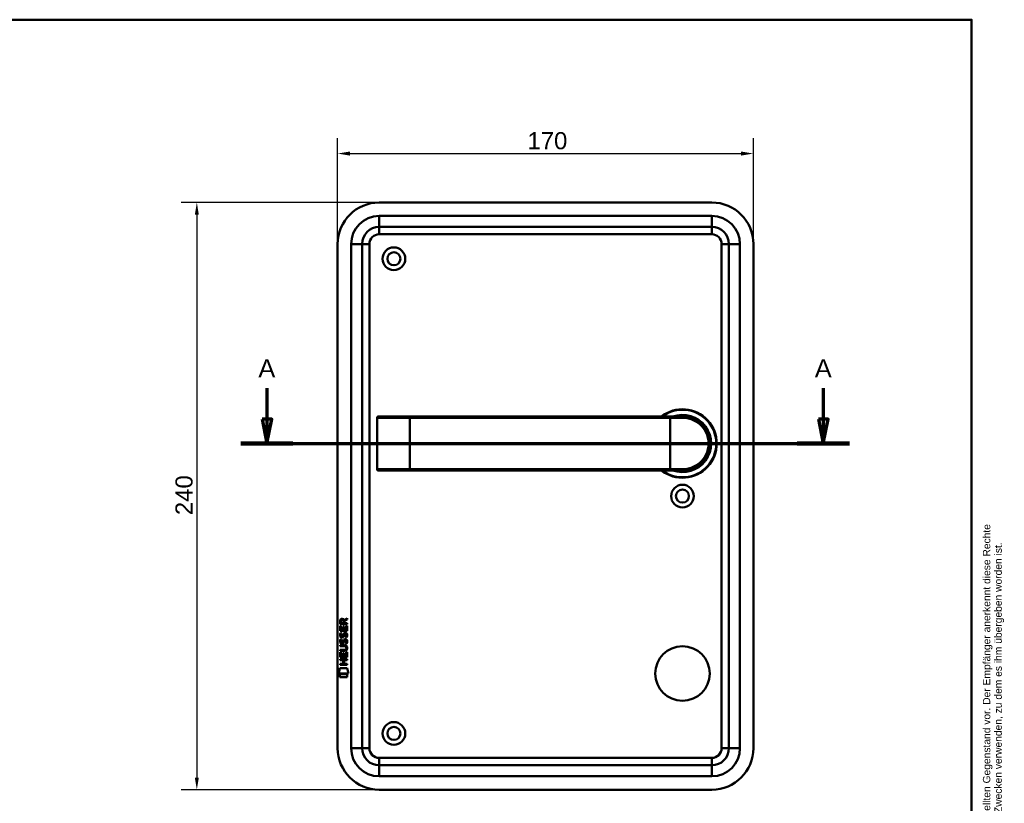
# Model space of a CAD drawing. Header units: millimetres. Extents: x 20 to 833, y 20 to 574.
# Tile 4 of 4: x 431 to 833, y 254 to 574. Entities that reach past the tile are written whole.
import ezdxf
from ezdxf.enums import TextEntityAlignment as Align

# ---------------------------------------------------------------- set-up
doc = ezdxf.new("R2010")
doc.units = ezdxf.units.MM
doc.header["$LTSCALE"] = 2
for name, color, linetype, lineweight in [('Bemaßungen(DIN)', 7, 'Continuous', 25), ('Schnittansichtslinien(DIN)', 7, 'Continuous', 70), ('Sichtbare Kanten(DIN)', 7, 'Continuous', 50), ('Sichtbare tangentiale Kanten(DIN)', 7, 'Continuous', 50), ('Skizziergeometrie(DIN)', 7, 'Continuous', 50), ('Skizzierlinie(DIN)', 7, 'Continuous', 25), ('Symbole(DIN)', 7, 'Continuous', 25)]:
    doc.layers.add(name, color=color, linetype=linetype, lineweight=lineweight)
doc.styles.add('Aktuell-DIN', font='arial.ttf')
doc.styles.add('Aktuell-DINGroßer Text', font='arial.ttf')
doc.styles.add('STANDARD-DIN~0', font='arial.ttf')
doc.styles.add('Textstil10', font='arial.ttf')
doc.styles.add('Textstil41', font='arial.ttf', dxfattribs={"width": 0.8})
doc.styles.add('Textstil83', font='arial.ttf', dxfattribs={"width": 0.8})
doc.dimstyles.new('CAD-LAN', dxfattribs={"dimscale": 2, "dimtxt": 3.5, "dimasz": 2.5, "dimexe": 3.175, "dimexo": 0, "dimgap": 0.8, "dimtad": 1, "dimrnd": 1e-08, "dimtxsty": 'STANDARD-DIN~0', "dimcen": 0.09, "dimdle": 10, "dimclrd": 250, "dimclre": 250, "dimclrt": 250, "dimadec": 0, "dimazin": 2, "dimtfac": 1, "dimtmove": 0, "dimatfit": 3, "dimfxl": 1, "dimtolj": 1, "dimtzin": 0, "dimlwd": 25, "dimlwe": 25, "dimarcsym": 0})

# ---------------------------------------------------------------- blocks, each defined once
blk = doc.blocks.new('Ränder Standardrahmen')
at = {"layer": 'Skizziergeometrie(DIN)', "flags": 128}
blk.add_lwpolyline([(10, 10), (10, 287), (410, 287), (410, 10), (10, 10)], dxfattribs=at)
blk = doc.blocks.new('Schriftfelder Heusser')
at = {"layer": 'Skizziergeometrie(DIN)'}
for p, q in [((101, 229.92), (101, 236.92)), ((101, 236.92), (291, 236.92)), ((111, 229.92), (111, 236.92)), ((123, 229.92), (123, 236.92)), ((232, 229.92), (232, 236.92)), ((256, 229.92), (256, 236.92)), ((291, 236.92), (291, 229.92)), ((101, 191.42), (101, 229.92)), ((101, 229.92), (291, 229.92)), ((111, 229.92), (111, 221.42)), ((123, 229.92), (123, 221.42)), ((232, 229.92), (232, 221.42)), ((256, 229.92), (256, 221.42)), ((291, 229.92), (291, 191.42)), ((101, 221.42), (291, 221.42)), ((150, 221.42), (150, 204.42)), ((198.85, 221.42), (198.85, 204.42)), ((216.35, 221.42), (216.35, 204.42)), ((238.35, 221.42), (238.35, 204.42)), ((278, 221.42), (278, 191.42)), ((278, 208.67), (291, 208.67)), ((101, 204.42), (291, 204.42)), ((142, 204.42), (142, 191.42)), ((236, 204.42), (236, 191.42)), ((278, 200.17), (291, 200.17)), ((291, 191.42), (101, 191.42))]:
    blk.add_line(p, q, dxfattribs=at)
at = {"layer": 'Skizzierlinie(DIN)'}
for p, q in [((113.5, 221.42), (113.5, 204.42)), ((118, 221.42), (118, 204.42)), ((162.35, 221.42), (162.35, 204.42)), ((166.85, 221.42), (166.85, 204.42)), ((113.5, 217.17), (150, 217.17)), ((162.35, 217.17), (278, 217.17)), ((113.5, 212.92), (150, 212.92)), ((162.35, 212.92), (278, 212.92)), ((113.5, 208.67), (150, 208.67)), ((162.35, 208.67), (278, 208.67))]:
    blk.add_line(p, q, dxfattribs=at)
for centre in [(115.75, 219.25), (164.6, 219.25), (115.75, 215.04), (164.6, 215.04), (115.75, 210.79), (164.6, 210.79), (115.75, 206.54), (164.6, 206.54)]:
    blk.add_circle(centre, 1.75, dxfattribs=at)
at = {"layer": 'Symbole(DIN)', "color": 7, "insert": (293.33, 191.7), "char_height": 1.5, "width": 182.3003, "attachment_point": 1, "rotation": 90, "line_spacing_factor": 0.944221, "style": 'Aktuell-DIN'}
blk.add_mtext('\\fArial|b0|i0;\\H1.5000;Die Schlossfabrik Heusser AG ist Eigentümerin dieses Dokumentes und behält sich alle Rechte an diesem und dem dargestellten Gegenstand vor. Der Empfänger anerkennt diese Rechte\\Pund wird das Dokument nicht ohne schriftliche Ermächtigung der Eigentümerin Dritten zugänglich machen oder zu anderen Zwecken verwenden, zu dem es ihm übergeben worden ist.\\P ', dxfattribs=at)
at = {"layer": 'Symbole(DIN)', "color": 179, "true_color": 0x262659, "style": 'Aktuell-DIN'}
for s, insert, char_height, attachment_point in [('Pos.', (106, 227), 2.489, 2), ('Menge', (117, 227), 2.489, 2), ('Benennung', (125.81, 225.38), 2.489, 4), ('B-Nummer', (234.74, 225.62), 2.489, 4), ('Material', (265.02, 225.62), 2.489, 5), ('\\fArial|b0|i0;a', (115.81, 219.53), 2, 5), ('\\fArial|b0|i0;e', (164.54, 219.53), 2, 5), ('\\fArial|b0|i0;Gezeichnet', (200.05, 219.23), 2, 4), ('\\fArial|b0|i0;b', (115.75, 215), 2, 5), ('\\fArial|b0|i0;f', (164.55, 215.06), 2, 5), ('\\fArial|b0|i0;Freigegeben', (199.92, 216), 2, 1), ('\\fArial|b0|i0;c', (115.75, 211.01), 2, 5), ('\\fArial|b0|i0;g', (164.63, 211.05), 2, 5), ('\\fArial|b0|i0;Projekt', (200, 211.98), 2, 1), ('\\fArial|b0|i0;d', (115.76, 206.55), 2, 5), ('\\fArial|b0|i0;h', (164.55, 206.57), 2, 5), ('\\fArial|b0|i0;CAD-Nr.', (200, 207.5), 2, 1), ('\\fArial|b0|i0;\\H2.0000;Massstab', (284.39, 206.37), 2, 5), ('\\fArial|b0|i0;\\H2.0000;Baugruppe', (143.1, 203.73), 2, 1), ('\\fArial|b0|i0;Zeichnungs-Nr.', (237, 203.5), 2, 1), ('\\fArial|b0|i0;\\H2.5000;4853 Murgenthal', (113.33, 192.46), 2.5, 7)]:
    blk.add_mtext(s, dxfattribs=dict(at, insert=insert, char_height=char_height, attachment_point=attachment_point))
at = {"layer": 'Symbole(DIN)', "color": 179, "true_color": 0x262659, "attachment_point": 5, "style": 'Aktuell-DIN'}
for s, insert, char_height, width in [('Änd.', (107.21, 213), 2.489, 12.3494), ('Änd.', (156.12, 212.76), 2.489, 12.3494), ('\\fArial|b0|i0;Änderung', (284.51, 202.33), 2, 12.1143)]:
    blk.add_mtext(s, dxfattribs=dict(at, insert=insert, char_height=char_height, width=width))
at = {"layer": 'Symbole(DIN)', "color": 7, "insert": (143.1, 196.62), "char_height": 4.5, "width": 90.18, "attachment_point": 4, "style": 'Aktuell-DIN'}
blk.add_mtext('\\fArial|b0|i0;\\W0.90;\\H4.5000;Heusser-Muschel Serie 3', dxfattribs=at)
at = {"layer": 'Symbole(DIN)', "color": 179, "true_color": 0x262659, "style": 'Textstil10'}
blk.add_attdef('ERSTELLUNGSDATUM_001', (217.26, 218.29), '', height=2, dxfattribs=at)
at = {"layer": 'Symbole(DIN)', "color": 179, "true_color": 0x262659}
for tag, height, style, p in [('AUTOR', 2.49, 'Aktuell-DIN', (240.03, 219.26)), ('KONTROLLDATUM', 2, 'Textstil10', (217.42, 215.04)), ('KONTROLLIERT_VON', 2, 'Textstil10', (239.98, 215.05))]:
    blk.add_attdef(tag, text='', height=height, dxfattribs=dict(at, style=style)).set_placement(p, align=Align.MIDDLE_LEFT)
at = {"layer": 'Symbole(DIN)', "color": 7, "style": 'Textstil83', "width": 0.8}
blk.add_attdef('Anfänglicher_Ansichtsmaßstab_001', (281.57, 213.34), '', height=2.3, dxfattribs=at)
at = {"layer": 'Symbole(DIN)', "color": 179, "true_color": 0x262659, "style": 'Textstil10'}
blk.add_attdef('PROJEKT', text='', height=2, dxfattribs=at).set_placement((217.77, 209.72), align=Align.BOTTOM_LEFT)
at = {"layer": 'Symbole(DIN)', "color": 7, "style": 'Textstil41', "width": 0.8}
blk.add_attdef('STATUS', text='', height=5, dxfattribs=at).set_placement((284.53, 195.86), align=Align.MIDDLE_CENTER)
blk = doc.blocks.new('*D22')
at = {"layer": 'Bemaßungen(DIN)', "color": 250, "linetype": 'Continuous', "lineweight": 25, "true_color": 0x3f3f3f, "transparency": 16777216}
for p, q in [((560.81, 482.3), (560.81, 525.65)), ((730.81, 482.3), (730.81, 525.65)), ((565.81, 519.3), (725.81, 519.3))]:
    blk.add_line(p, q, dxfattribs=at)
at = {"layer": 'Bemaßungen(DIN)', "color": 250, "linetype": 'Continuous', "true_color": 0x3f3f3f, "transparency": 16777216}
for points in [[(565.81, 520.13), (565.81, 518.47), (560.81, 519.3)], [(725.81, 520.13), (725.81, 518.47), (730.81, 519.3)]]:
    blk.add_solid(points, dxfattribs=at)
at = {"layer": 'Defpoints', "color": 0, "linetype": 'Continuous', "transparency": 16777216}
for p in [(730.81, 519.3), (560.81, 482.3), (730.81, 482.3)]:
    blk.add_point(p, dxfattribs=at)
at = {"layer": 'Bemaßungen(DIN)', "color": 250, "linetype": 'Continuous', "lineweight": 25, "true_color": 0x3f3f3f, "transparency": 16777216, "insert": (638.42, 528.05), "char_height": 7, "attachment_point": 1, "style": 'STANDARD-DIN~0'}
blk.add_mtext('\\A1;170', dxfattribs=at)
blk = doc.blocks.new('*D23')
at = {"layer": 'Bemaßungen(DIN)', "color": 250, "linetype": 'Continuous', "lineweight": 25, "true_color": 0x3f3f3f, "transparency": 16777216}
for p, q in [((577.81, 499.3), (496.88, 499.3)), ((503.23, 494.3), (503.23, 264.3)), ((577.81, 259.3), (496.88, 259.3))]:
    blk.add_line(p, q, dxfattribs=at)
at = {"layer": 'Bemaßungen(DIN)', "color": 250, "linetype": 'Continuous', "true_color": 0x3f3f3f, "transparency": 16777216}
for points in [[(502.4, 494.3), (504.06, 494.3), (503.23, 499.3)], [(502.4, 264.3), (504.06, 264.3), (503.23, 259.3)]]:
    blk.add_solid(points, dxfattribs=at)
at = {"layer": 'Defpoints', "color": 0, "linetype": 'Continuous', "transparency": 16777216}
for p in [(577.81, 499.3), (503.23, 259.3), (577.81, 259.3)]:
    blk.add_point(p, dxfattribs=at)
at = {"layer": 'Bemaßungen(DIN)', "color": 250, "linetype": 'Continuous', "lineweight": 25, "true_color": 0x3f3f3f, "transparency": 16777216, "insert": (494.48, 371.52), "char_height": 7, "attachment_point": 1, "rotation": 90, "style": 'STANDARD-DIN~0'}
blk.add_mtext('\\A1;240', dxfattribs=at)
blk = doc.blocks.new('2DTransSchnitt0')
at = {"layer": 'Schnittansichtslinien(DIN)', "linetype": 'Continuous'}
for p, q in [((265.94, 211.73), (265.94, 205.4)), ((379.7, 211.73), (379.7, 205.4)), ((264.94, 205.4), (265.94, 200.4)), ((266.94, 205.4), (264.94, 205.4)), ((265.94, 205.4), (265.94, 200.4)), ((265.94, 200.4), (266.94, 205.4)), ((378.7, 205.4), (379.7, 200.4)), ((380.7, 205.4), (378.7, 205.4)), ((379.7, 205.4), (379.7, 200.4)), ((379.7, 200.4), (380.7, 205.4)), ((260.61, 200.4), (385.03, 200.4))]:
    blk.add_line(p, q, dxfattribs=at)
at = {"layer": 'Schnittansichtslinien(DIN)', "linetype": 'Continuous', "lineweight": 140}
for p, q in [((260.61, 200.4), (271.27, 200.4)), ((374.38, 200.4), (385.03, 200.4))]:
    blk.add_line(p, q, dxfattribs=at)
at = {"layer": 'Schnittansichtslinien(DIN)', "linetype": 'Continuous', "flags": 128}
for points in [[(264.94, 205.4), (265.94, 200.4), (266.94, 205.4), (264.94, 205.4)], [(378.7, 205.4), (379.7, 200.4), (380.7, 205.4), (378.7, 205.4)]]:
    blk.add_lwpolyline(points, dxfattribs=at)
at = {"layer": 'Schnittansichtslinien(DIN)'}
for points in [[(264.94, 205.4), (265.94, 200.4), (266.94, 205.4), (264.94, 205.4)], [(378.7, 205.4), (379.7, 200.4), (380.7, 205.4), (378.7, 205.4)]]:
    blk.add_solid(points, dxfattribs=at)
at = {"layer": 'Schnittansichtslinien(DIN)', "char_height": 3.73, "attachment_point": 7, "style": 'Aktuell-DINGroßer Text'}
for insert in [(264.19, 213.9), (377.95, 213.9)]:
    blk.add_mtext('A', dxfattribs=dict(at, insert=insert))

msp = doc.modelspace()

# ---------------------------------------------------------------- linework, layer by layer
at = {"layer": 'Sichtbare Kanten(DIN)'}
for p, q in [((713.8121, 499.299), (577.8121, 499.299)), ((577.8121, 489.299), (713.8121, 489.299)), ((560.8121, 482.299), (560.8121, 276.299)), ((570.8121, 276.299), (570.8121, 482.299)), ((720.8121, 482.299), (720.8121, 276.299)), ((730.8121, 276.299), (730.8121, 482.299)), ((576.9185, 411.299), (576.9185, 390.299)), ((577.4185, 411.799), (577.4379, 411.799)), ((590.3121, 411.799), (577.4379, 411.799)), ((696.8121, 411.799), (590.3121, 411.799)), ((696.8121, 411.799), (701.8121, 411.799)), ((702.4288, 411.7814), (702.4288, 411.7817)), ((577.4379, 389.799), (577.4185, 389.799)), ((577.4379, 389.799), (590.3121, 389.799)), ((590.3121, 389.799), (696.8121, 389.799)), ((701.8121, 389.799), (696.8121, 389.799)), ((561.8223, 324.2151), (561.8239, 326.2194)), ((561.8239, 326.2194), (562.1722, 326.2191)), ((561.8245, 326.9454), (561.8267, 328.2588)), ((564.6829, 326.9431), (561.8245, 326.9454)), ((562.1722, 326.2191), (562.1709, 324.5919)), ((562.175, 328.2149), (562.1743, 327.3267)), ((562.1743, 327.3267), (563.1919, 327.3259)), ((563.1919, 327.3259), (563.1926, 328.2141)), ((563.4895, 328.5749), (564.6848, 329.3651)), ((563.5423, 328.176), (563.5416, 327.3256)), ((563.5416, 327.3256), (564.6832, 327.3247)), ((564.6845, 328.931), (563.5423, 328.176)), ((564.3326, 324.5902), (564.3339, 326.2372)), ((564.3339, 326.2372), (564.6824, 326.2369)), ((564.6824, 326.2369), (564.6808, 324.2129)), ((564.6832, 327.3247), (564.6829, 326.9431)), ((564.6848, 329.3651), (564.6845, 328.931)), ((564.6808, 324.2129), (561.8223, 324.2151)), ((561.994, 323.4413), (562.3327, 323.341)), ((562.1709, 324.5919), (563.0656, 324.5912)), ((562.1904, 322.1097), (562.1976, 322.0924)), ((563.0656, 324.5912), (563.0667, 326.0381)), ((563.0667, 326.0381), (563.4151, 326.0378)), ((563.4151, 326.0378), (563.414, 324.5909)), ((563.414, 324.5909), (564.3326, 324.5902)), ((563.9225, 323.1383), (563.9108, 323.1383)), ((561.8172, 317.9876), (561.8175, 318.3646)), ((561.8175, 318.3646), (563.4633, 318.3633)), ((561.992, 320.8948), (562.3306, 320.7944)), ((562.1884, 319.5632), (562.1956, 319.5459)), ((562.8722, 319.4654), (562.883, 319.4823)), ((562.8742, 322.012), (562.885, 322.0288)), ((563.9205, 320.5917), (563.9088, 320.5917)), ((561.8137, 313.4775), (561.8153, 315.4817)), ((561.8153, 315.4817), (562.1637, 315.4814)), ((561.8157, 316.0528), (561.816, 316.4299)), ((563.4615, 316.0515), (561.8157, 316.0528)), ((561.816, 316.4299), (563.4857, 316.4286)), ((563.4869, 317.9863), (561.8172, 317.9876)), ((562.1637, 315.4814), (562.1624, 313.8543)), ((563.057, 313.8536), (563.0582, 315.3005)), ((563.0582, 315.3005), (563.4066, 315.3002)), ((563.4066, 315.3002), (563.4055, 313.8533)), ((564.324, 313.8526), (564.3253, 315.4997)), ((564.3253, 315.4997), (564.6738, 315.4994)), ((564.3669, 317.2012), (564.3669, 317.2109)), ((564.6738, 315.4994), (564.6722, 313.4752)), ((561.8099, 310.3723), (561.8102, 310.7494)), ((564.6685, 310.3701), (561.8099, 310.3723)), ((561.8102, 310.7494), (563.0532, 310.7484)), ((561.8114, 312.307), (561.8117, 312.6841)), ((563.0545, 312.306), (561.8114, 312.307)), ((561.8117, 312.6841), (564.6703, 312.6818)), ((564.6722, 313.4752), (561.8137, 313.4775)), ((562.1624, 313.8543), (563.057, 313.8536)), ((563.0532, 310.7484), (563.0545, 312.306)), ((563.4055, 313.8533), (564.324, 313.8526)), ((563.4108, 312.3057), (563.4096, 310.7481)), ((563.4096, 310.7481), (564.6688, 310.7471)), ((564.67, 312.3047), (563.4108, 312.3057)), ((564.6688, 310.7471), (564.6685, 310.3701)), ((564.6703, 312.6818), (564.67, 312.3047)), ((561.2788, 306.7952), (561.7378, 308.928)), ((565.1939, 306.7921), (561.2788, 306.7952)), ((561.7373, 305.3674), (561.7382, 306.5094)), ((561.7378, 308.928), (564.744, 308.9256)), ((561.7382, 306.5094), (564.7352, 306.507)), ((564.7352, 306.507), (564.7342, 305.365)), ((564.744, 308.9256), (565.1939, 306.7921)), ((564.7342, 305.365), (561.7373, 305.3674)), ((713.8121, 269.299), (577.8121, 269.299)), ((577.8121, 259.299), (713.8121, 259.299))]:
    msp.add_line(p, q, dxfattribs=at)
for centre, radius in [((583.8121, 476.299), 4.65), ((583.8121, 476.299), 2.65), ((701.8121, 379.299), 4.65), ((701.8121, 379.299), 2.65), ((701.8121, 306.799), 11.15), ((583.8121, 282.299), 4.65), ((583.8121, 282.299), 2.65)]:
    msp.add_circle(centre, radius, dxfattribs=at)
for centre, radius, start, end in [((577.8121, 482.299), 17, 90, 180), ((713.8121, 482.299), 17, 0, 90), ((577.8121, 482.299), 7, 90, 180), ((713.8121, 482.299), 7, 0, 90), ((701.8121, 400.799), 14, 231.786789, 128.213211), ((577.4185, 411.299), 0.5, 90, 180), ((701.8121, 400.799), 13.8, 232.854196, 127.145804), ((701.8121, 400.799), 11.7, 250.080283, 109.919717), ((701.8121, 400.799), 11.6, 251.491372, 108.508628), ((701.8121, 400.799), 11.5, 253.042574, 106.957426), ((701.8121, 400.799), 11.3, 256.768028, 103.231972), ((704.0438, 410.8569), 0.85, 113.680572, 113.843838), ((704.0438, 410.8569), 0.85, 41.097796, 41.299063), ((714.1821, 413.4469), 8.7248, 195.919866, 195.928271), ((714.1821, 413.4469), 8.7248, 199.872927, 199.875076), ((577.4185, 390.299), 0.5, 180, 270), ((577.8121, 276.299), 17, 180, 270), ((577.8121, 276.299), 7, 180, 270), ((713.8121, 276.299), 17, 270, 0), ((713.8121, 276.299), 7, 270, 0)]:
    msp.add_arc(centre, radius, start, end, dxfattribs=at)
for centre, major_axis, ratio, start_param, end_param in [((563.3536, 327.4421), (-0.9765, 1.2741), 0.51804149, 5.90436126, 6.87710571), ((561.9608, 327.3614), (-1.2419, -1.6396), 0.59949376, 2.73657233, 3.56737986), ((563.4564, 325.2203), (1.1034, 3.2961), 0.23129477, 2.81246194, 2.87342131), ((562.9357, 322.9036), (0.5741, 1.0041), 0.54384094, 2.75343041, 3.21372411), ((563.2629, 321.4514), (0.8393, 1.6425), 0.45910241, 5.97618772, 6.49757551), ((563.5402, 322.9206), (1.192, 3.5398), 0.22151613, 2.82630526, 2.88544623), ((562.9414, 320.3658), (0.5826, 1.0124), 0.54160498, 2.75690927, 3.21474058), ((562.8138, 319.4899), (0.0982, 0.1394), 0.36417158, 4.48449266, 4.7925708), ((562.8158, 322.0364), (0.0982, 0.1394), 0.36417157, 4.48449266, 4.7925708), ((559.6421, 313.6895), (4.8136, 4.3126), 0.37426609, 5.95992819, 6.67839211), ((563.2621, 318.9071), (0.838, 1.6403), 0.45945215, 5.97601121, 6.497704), ((559.6461, 320.7336), (4.8083, -4.3226), 0.37420137, 5.88811297, 6.60645232), ((540.9338, 337.0381), (23.2662, -20.361), 0.13713392, 6.12750203, 6.40243503)]:
    msp.add_ellipse(centre, major_axis=major_axis, ratio=ratio, start_param=start_param, end_param=end_param, dxfattribs=at)
for points, knots in [([(701.8121, 389.799), (703.469, 389.799), (705.1118, 390.179), (706.5847, 390.8883), (708.0576, 391.5976), (709.3616, 392.6329), (710.3869, 393.9089), (711.4122, 395.1849), (712.1554, 396.7032), (712.5295, 398.3215), (712.9036, 399.9398), (712.9033, 401.66), (712.5293, 403.2774), (712.1552, 404.8948), (711.4125, 406.4124), (710.3873, 407.6885), (709.3621, 408.9646), (708.058, 410.0001), (706.585, 410.7095), (705.112, 411.4189), (703.469, 411.799), (701.8121, 411.799)], [-3.34328141, -3.34328141, -3.34328141, -3.34328141, -2.86566978, -2.86566978, -2.86566978, -2.38805815, -2.38805815, -2.38805815, -1.91044652, -1.91044652, -1.91044652, -1.43283489, -1.43283489, -1.43283489, -0.95522326, -0.95522326, -0.95522326, -0.47761163, -0.47761163, -0.47761163, 0, 0, 0, 0]), ([(564.3669, 317.2109), (564.3669, 317.2576), (564.3645, 317.3045), (564.3483, 317.4398), (564.3259, 317.5275), (564.2514, 317.6781), (564.2051, 317.7395), (564.085, 317.8453), (564.0142, 317.8853), (563.7972, 317.9688), (563.6376, 317.9862), (563.4869, 317.9863)], [-0.133946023, -0.133946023, -0.133946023, -0.133946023, -0.119961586, -0.119961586, -0.09310912, -0.09310912, -0.069646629, -0.069646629, -0.045196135, -0.045196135, 0, 0, 0, 0])]:
    msp.add_open_spline(points, degree=3, knots=knots, dxfattribs=at)
for points in [[(561.8267, 328.2588), (561.8408, 328.7004), (562.0728, 329.1625), (562.6858, 329.1621)], [(563.1926, 328.2141), (563.1929, 328.4872), (563.1059, 328.8126), (562.6905, 328.8129)], [(561.8704, 321.9629), (561.7799, 322.2036), (561.751, 322.4369), (561.7929, 322.7651)], [(561.7929, 322.7651), (561.8107, 322.9043), (561.8521, 323.1113), (561.923, 323.2844)], [(561.923, 323.2844), (561.9425, 323.3339), (561.994, 323.4413), (561.994, 323.4413)], [(562.1777, 322.8765), (562.1137, 322.624), (562.1074, 322.3997), (562.1658, 322.1837)], [(562.3327, 323.341), (562.3326, 323.3409), (562.2127, 323.0144), (562.1777, 322.8765)], [(562.885, 322.0288), (562.9538, 322.1384), (563.0107, 322.3019), (563.0657, 322.5471)], [(563.0657, 322.5471), (563.1497, 322.915), (563.252, 323.1263), (563.393, 323.2938)], [(563.405, 322.3967), (563.3506, 322.1568), (563.2882, 321.9918), (563.2123, 321.854)], [(563.393, 323.2938), (563.486, 323.4041), (563.6163, 323.4763), (563.796, 323.5004)], [(563.4537, 322.5954), (563.446, 322.5653), (563.4058, 322.3991), (563.405, 322.3967)], [(563.6397, 323.0203), (563.569, 322.9317), (563.5084, 322.7936), (563.4537, 322.5954)], [(563.9108, 323.1383), (563.7891, 323.1384), (563.7139, 323.1056), (563.6397, 323.0203)], [(563.796, 323.5004), (564.0833, 323.5387), (564.3661, 323.4385), (564.5597, 323.122)], [(564.1146, 321.5555), (564.1147, 321.5556), (564.2694, 321.8096), (564.3284, 322.0942)], [(564.3284, 322.0942), (564.3973, 322.4274), (564.397, 322.7034), (564.2908, 322.9006)], [(564.708, 322.1871), (564.6781, 321.8561), (564.5201, 321.5264), (564.4833, 321.4688)], [(564.5597, 323.122), (564.6698, 322.9414), (564.7235, 322.7224), (564.7233, 322.4527)], [(564.7233, 322.4527), (564.7233, 322.3678), (564.7165, 322.2821), (564.708, 322.1871)], [(561.8684, 319.4163), (561.7778, 319.657), (561.7489, 319.8903), (561.7909, 320.2186)], [(561.7909, 320.2186), (561.8087, 320.3577), (561.8501, 320.5647), (561.921, 320.7378)], [(562.4277, 318.9556), (562.2043, 318.9886), (561.9746, 319.1339), (561.8684, 319.4163)], [(562.4298, 321.5022), (562.2063, 321.5352), (561.9767, 321.6805), (561.8704, 321.9629)], [(561.921, 320.7378), (561.9404, 320.7873), (561.9919, 320.8947), (561.992, 320.8948)], [(562.1757, 320.3299), (562.1116, 320.0774), (562.1054, 319.8531), (562.1638, 319.6372)], [(562.3306, 320.7944), (562.3306, 320.7943), (562.2107, 320.4678), (562.1757, 320.3299)], [(562.4004, 319.3331), (562.5473, 319.2732), (562.7357, 319.309), (562.841, 319.4236)], [(562.4024, 321.8797), (562.5493, 321.8198), (562.7378, 321.8555), (562.843, 321.9701)], [(562.5824, 318.9429), (562.4817, 318.9442), (562.4607, 318.9508), (562.4277, 318.9556)], [(562.5844, 321.4895), (562.4838, 321.4908), (562.4628, 321.4974), (562.4298, 321.5022)], [(563.2103, 319.3074), (563.0949, 319.0976), (562.8999, 318.9388), (562.5824, 318.9429)], [(563.2123, 321.854), (563.097, 321.6441), (562.9019, 321.4854), (562.5844, 321.4895)], [(562.883, 319.4823), (562.9517, 319.5919), (563.0087, 319.7554), (563.0636, 320.0006)], [(563.0636, 320.0006), (563.1477, 320.3684), (563.25, 320.5797), (563.391, 320.7472)], [(563.403, 319.8502), (563.3485, 319.6103), (563.2861, 319.4453), (563.2103, 319.3074)], [(563.391, 320.7472), (563.484, 320.8575), (563.6143, 320.9298), (563.7939, 320.9538)], [(563.4517, 320.0488), (563.444, 320.0187), (563.4038, 319.8525), (563.403, 319.8502)], [(563.6377, 320.4738), (563.567, 320.3852), (563.5063, 320.247), (563.4517, 320.0488)], [(563.9088, 320.5917), (563.7871, 320.5918), (563.7119, 320.559), (563.6377, 320.4738)], [(563.7939, 320.9538), (564.0813, 320.9922), (564.3641, 320.8919), (564.5577, 320.5755)], [(564.1126, 319.009), (564.1126, 319.0091), (564.2674, 319.263), (564.3263, 319.5476)], [(564.4812, 318.9222), (564.4608, 318.9269), (564.1127, 319.009), (564.1126, 319.009)], [(564.4833, 321.4688), (564.4629, 321.4735), (564.1147, 321.5555), (564.1146, 321.5555)], [(564.3263, 319.5476), (564.3953, 319.8808), (564.395, 320.1568), (564.2888, 320.3541)], [(564.706, 319.6406), (564.6761, 319.3095), (564.518, 318.9798), (564.4812, 318.9222)], [(564.5577, 320.5755), (564.6677, 320.3948), (564.7215, 320.1758), (564.7213, 319.9061)], [(564.7213, 319.9061), (564.7212, 319.8212), (564.7145, 319.7355), (564.706, 319.6406)]]:
    msp.add_open_spline(points, degree=3, dxfattribs=at)
at = {"layer": 'Sichtbare tangentiale Kanten(DIN)'}
for p, q in [((713.8121, 493.799), (577.8121, 493.799)), ((577.8121, 493.799), (577.8121, 489.299)), ((713.8121, 493.799), (713.8121, 489.299)), ((577.8121, 486.299), (577.8121, 489.299)), ((713.8121, 486.299), (713.8121, 489.299)), ((577.8121, 486.299), (713.8121, 486.299)), ((566.3121, 482.299), (566.3121, 276.299)), ((566.3121, 482.299), (570.8121, 482.299)), ((573.8121, 482.299), (570.8121, 482.299)), ((573.8121, 276.299), (573.8121, 482.299)), ((717.8121, 482.299), (717.8121, 276.299)), ((717.8121, 482.299), (720.8121, 482.299)), ((725.3121, 482.299), (720.8121, 482.299)), ((725.3121, 276.299), (725.3121, 482.299)), ((576.9573, 411.299), (576.9185, 411.299)), ((576.9573, 390.299), (576.9573, 411.299)), ((576.9573, 411.299), (590.3121, 411.299)), ((590.3121, 411.799), (590.3121, 411.299)), ((590.3121, 411.299), (590.3121, 390.299)), ((590.3121, 411.299), (696.8121, 411.299)), ((696.8121, 411.799), (696.8121, 411.299)), ((701.8693, 411.299), (696.8121, 411.299)), ((696.8121, 411.299), (696.8121, 390.299)), ((576.9185, 390.299), (576.9573, 390.299)), ((590.3121, 390.299), (576.9573, 390.299)), ((590.3121, 389.799), (590.3121, 390.299)), ((696.8121, 390.299), (590.3121, 390.299)), ((696.8121, 389.799), (696.8121, 390.299)), ((696.8121, 390.299), (701.8693, 390.299)), ((570.8121, 276.299), (566.3121, 276.299)), ((570.8121, 276.299), (573.8121, 276.299)), ((720.8121, 276.299), (717.8121, 276.299)), ((720.8121, 276.299), (725.3121, 276.299)), ((713.8121, 272.299), (577.8121, 272.299)), ((577.8121, 269.299), (577.8121, 272.299)), ((713.8121, 269.299), (713.8121, 272.299)), ((577.8121, 269.299), (577.8121, 264.799)), ((713.8121, 269.299), (713.8121, 264.799)), ((577.8121, 264.799), (713.8121, 264.799))]:
    msp.add_line(p, q, dxfattribs=at)
for centre, radius, start, end in [((577.8121, 482.299), 11.5, 90, 180), ((713.8121, 482.299), 11.5, 0, 90), ((577.8121, 482.299), 4, 90, 180), ((713.8121, 482.299), 4, 0, 90), ((577.8121, 276.299), 11.5, 180, 270), ((577.8121, 276.299), 4, 180, 270), ((713.8121, 276.299), 4, 270, 0), ((713.8121, 276.299), 11.5, 270, 0)]:
    msp.add_arc(centre, radius, start, end, dxfattribs=at)
for centre, major_axis, ratio, start_param, end_param in [((577.4379, 411.299), (0, 0.5), 0.9612617, 0, 1.57079633), ((701.8121, 411.299), (0, 0.5), 0.11450382, 4.71238898, 6.28318531), ((577.4379, 390.299), (0, -0.5), 0.9612617, 4.71238898, 6.28318531), ((701.8121, 390.299), (0, -0.5), 0.11450382, 0, 1.57079633)]:
    msp.add_ellipse(centre, major_axis=major_axis, ratio=ratio, start_param=start_param, end_param=end_param, dxfattribs=at)
msp.add_open_spline([(701.8693, 411.299), (703.469, 411.299), (705.0551, 410.9351), (706.4774, 410.2588), (707.8997, 409.5824), (709.159, 408.5936), (710.1486, 407.3754), (711.1383, 406.1573), (711.8593, 404.7097), (712.2188, 403.1652), (712.5782, 401.6206), (712.5771, 399.9791), (712.2171, 398.4341), (711.8571, 396.889), (711.1374, 395.4405), (710.1482, 394.222), (709.1589, 393.0035), (707.8994, 392.0152), (706.477, 391.339), (705.0547, 390.6629), (703.469, 390.299), (701.8693, 390.299)], degree=3, knots=[0, 0, 0, 0, 0.47761163, 0.47761163, 0.47761163, 0.95522326, 0.95522326, 0.95522326, 1.43283489, 1.43283489, 1.43283489, 1.91044652, 1.91044652, 1.91044652, 2.38805815, 2.38805815, 2.38805815, 2.86566978, 2.86566978, 2.86566978, 3.34328141, 3.34328141, 3.34328141, 3.34328141], dxfattribs=at)

# ---------------------------------------------------------------- block references
at = {"xscale": 2, "yscale": 2, "zscale": 2}
msp.add_blockref('Ränder Standardrahmen', (0, 0), dxfattribs=at)
msp.add_blockref('Schriftfelder Heusser', (238, -362.8333), dxfattribs=at).add_auto_attribs({'ERSTELLUNGSDATUM_001': '22.12.2020', 'Anfänglicher_Ansichtsmaßstab_001': '1 : 2'})
at = {"layer": 'Schnittansichtslinien(DIN)', "xscale": 2, "yscale": 2, "zscale": 2}
msp.add_blockref('2DTransSchnitt0', (0, 0), dxfattribs=at)

# ---------------------------------------------------------------- dimensions: what is measured, and where the dimension line sits
at = {"layer": 'Bemaßungen(DIN)', "color": 250, "linetype": 'Continuous', "lineweight": 25, "true_color": 0x3f3f3f}
for base, p1, p2, angle, picture, middle in [((730.8121, 519.299), (560.8121, 482.299), (730.8121, 482.299), 180, '*D22', (645.8121, 519.299)), ((503.2291, 259.299), (577.8121, 499.299), (577.8121, 259.299), 90, '*D23', (503.2291, 379.299))]:
    dim = msp.add_linear_dim(base=base, p1=p1, p2=p2, angle=angle, dimstyle='CAD-LAN', override={"dimgap": 0.8, "dimdec": 2, "dimtol": 0, "dimlim": 0, "dimtp": 0, "dimtm": 0, "dimtdec": 2, "dimtofl": 0, "dimatfit": 1}, dxfattribs=at)
    dim.commit()
    dim.dimension.update_dxf_attribs({"geometry": picture, "text_midpoint": middle, "dimtype": 160})

doc.saveas('drawing.dxf')
